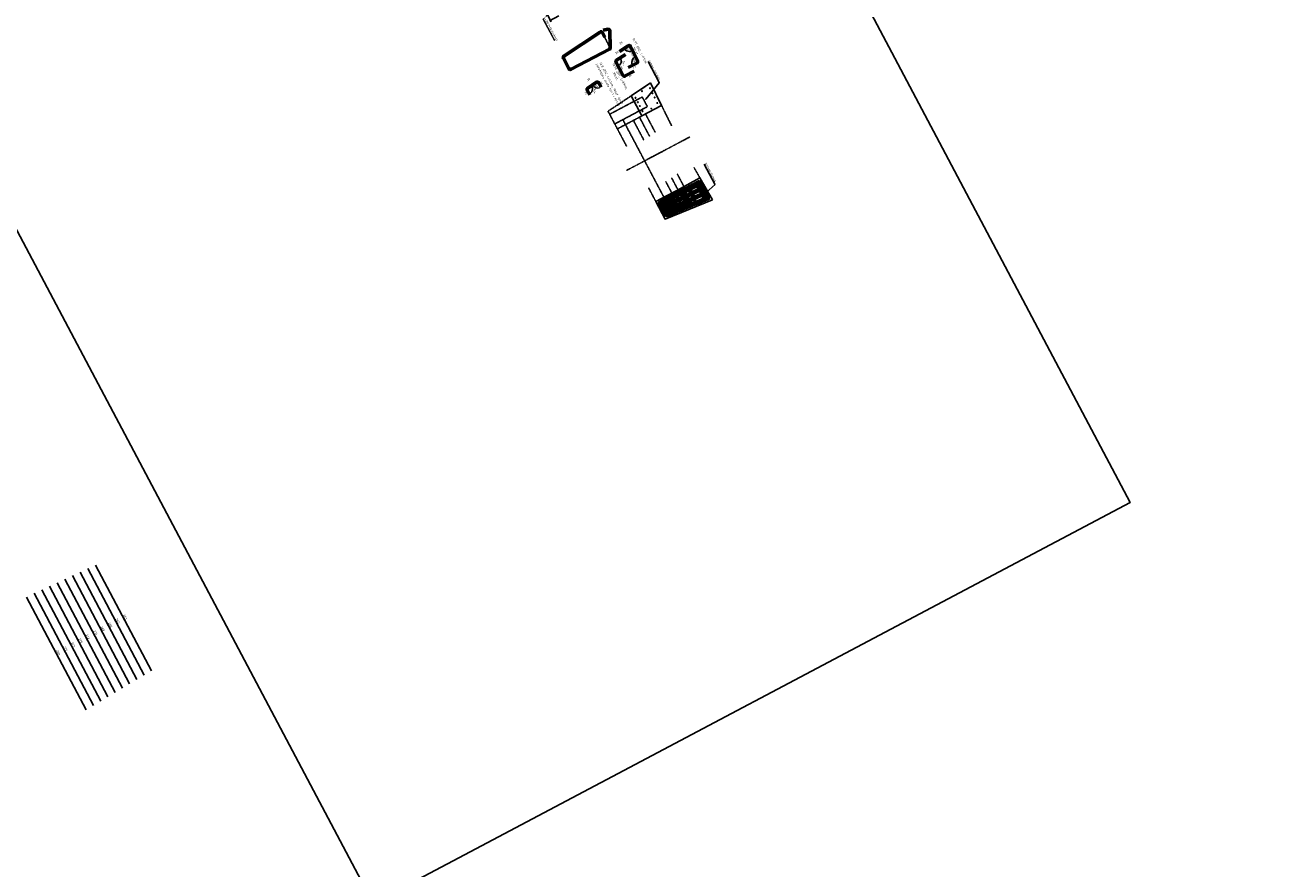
# Model space of a CAD drawing. Header units: millimetres. Extents: x -719417711 to 8331457056, y 1358857702 to 5726797456.
# Tile 35 of 71: x 7530406855 to 7530434370, y 5726518317 to 5726536834. Entities that reach past the tile are written whole.
import ezdxf
from ezdxf import colors
from ezdxf.entities.mleader import LeaderData, LeaderLine
from ezdxf.math import Vec2, Vec3

# ---------------------------------------------------------------- set-up
doc = ezdxf.new("R2010")
doc.units = ezdxf.units.MM
doc.linetypes.add('mp3a', pattern=[3.125, 2.25, -0.875])
doc.linetypes.add('mp7', pattern=[13.75, 9.75, -1.5, 1, -1.5])
for name, color, linetype in [('0 wymiar', 32, 'Continuous'), ('1 cienka', 4, 'Continuous'), ('2 osie 02', 4, 'mp7'), ('3 przerywana 05', 6, 'mp3a'), ('4 opis', 3, 'Continuous'), ('4 średnia', 3, 'Continuous'), ('5 gruba', 7, 'Continuous'), ('5 opis', 7, 'Continuous')]:
    doc.layers.add(name, color=color, linetype=linetype)
doc.layers.add('6 pomoc 01', color=1, linetype='Continuous', plot=False)
doc.layers.add('8 pręt_12', color=70, linetype='Continuous', lineweight=60)
doc.layers.add('8 pręt_16', color=41, linetype='Continuous', lineweight=80)
doc.styles.add('M 1_100', font='geniso.shx', dxfattribs={"height": 250})
doc.styles.add('M 1_20', font='geniso.shx', dxfattribs={"height": 50})
doc.styles.get("Standard").update_dxf_attribs({"font": 'geniso.shx'})
doc.dimstyles.new('B  1_20 [cm]', dxfattribs={"dimscale": 20, "dimtxt": 2.5, "dimasz": 2, "dimexe": 1, "dimexo": 2.5, "dimtad": 1, "dimdec": 0, "dimlfac": 0.1, "dimzin": 0, "dimdsep": 46, "dimtxsty": 'Standard', "dimblk": 'ARCHTICK', "dimcen": 1, "dimdle": 1.5, "dimclrt": 3, "dimadec": 0, "dimazin": 0, "dimtfac": 1, "dimtdec": 0, "dimtmove": 1, "dimatfit": 3, "dimfxl": 1, "dimtfill": 1, "dimtolj": 1, "dimtzin": 0, "dimarcsym": 0})
doc.dimstyles.new('pręt 1_20 [cm]', dxfattribs={"dimscale": 20, "dimtxt": 2.5, "dimasz": 2, "dimexe": 1, "dimexo": 2.5, "dimgap": 1, "dimtad": 1, "dimdec": 0, "dimlfac": 0.1, "dimzin": 0, "dimdsep": 46, "dimtxsty": 'Standard', "dimblk": 'NONE', "dimcen": 1, "dimdle": 1.5, "dimse1": 1, "dimse2": 1, "dimsd1": 1, "dimsd2": 1, "dimclrt": 3, "dimadec": 0, "dimazin": 0, "dimtfac": 1, "dimtdec": 0, "dimtmove": 1, "dimatfit": 3, "dimldrblk": 'NONE', "dimfxl": 1, "dimtolj": 1, "dimtzin": 0, "dimarcsym": 0})
doc.dimstyles.new('pręt 1_20 [cm]$2', dxfattribs={"dimscale": 20, "dimtxt": 2.5, "dimasz": 2, "dimexe": 1, "dimexo": 2.5, "dimgap": 1, "dimtad": 1, "dimdec": 0, "dimlfac": 0.1, "dimzin": 0, "dimdsep": 46, "dimtxsty": 'Standard', "dimcen": 1, "dimdle": 1.5, "dimclrt": 3, "dimadec": 0, "dimazin": 0, "dimtfac": 1, "dimtdec": 0, "dimtmove": 1, "dimatfit": 3, "dimldrblk": 'NONE', "dimfxl": 1, "dimtolj": 1, "dimtzin": 0, "dimarcsym": 0})

# ---------------------------------------------------------------- blocks, each defined once
blk = doc.blocks.new('OG-3.4')
at = {"layer": '4 średnia', "insert": (-1913.05, 762.314), "char_height": 250, "attachment_point": 1, "style": 'M 1_100'}
blk.add_mtext_dynamic_manual_height_columns('\\pi1452.3;{\\LOG-3.4 \\P\\pi796.13;}(107,20 m n.p.m.)', width=3854.57291, gutter_width=1250, heights=[0], dxfattribs=at)
blk = doc.blocks.new('OG-3.5b')
at = {"layer": '4 średnia', "insert": (-1913.05, 762.314), "char_height": 250, "attachment_point": 1, "style": 'M 1_100'}
blk.add_mtext_dynamic_manual_height_columns('\\pi1372.8;{\\LOG-3.5b \\P\\pi796.13;}(107,00 m n.p.m.)', width=3854.57291, gutter_width=1250, heights=[0], dxfattribs=at)
blk = doc.blocks.new('OG-3.5a')
at = {"layer": '4 średnia', "insert": (-1913.05, 762.314), "char_height": 250, "attachment_point": 1, "style": 'M 1_100'}
blk.add_mtext_dynamic_manual_height_columns('\\pi1372.8;{\\LOG-3.5a \\P\\pi796.13;}(107,30 m n.p.m.)', width=3854.57291, gutter_width=1250, heights=[0], dxfattribs=at)
blk = doc.blocks.new('12')
at = {"layer": '8 pręt_12'}
h = blk.add_hatch(color=256, dxfattribs=at)
edge = h.paths.add_edge_path()
edge.add_arc((0, 0), 6, 0, 360)
at = {"layer": '1 cienka'}
blk.add_circle((0, 0), 6, dxfattribs=at)
blk = doc.blocks.new('16')
at = {"layer": '8 pręt_16'}
h = blk.add_hatch(color=256, dxfattribs=at)
edge = h.paths.add_edge_path()
edge.add_arc((0, 0), 8, 0, 360)
at = {"layer": '1 cienka'}
blk.add_circle((0, 0), 8, dxfattribs=at)
blk = doc.blocks.new('*D769')
at = {"layer": 'Defpoints', "color": 0, "transparency": 16777216}
for p in [(7530408397.874355, 5726524985.688867), (7530409626.233028, 5726522665.522326), (7530409626.233037, 5726522665.522332)]:
    blk.add_point(p, dxfattribs=at)
at = {"layer": '0 wymiar', "color": 3, "transparency": 16777216, "insert": (7530409051.828086, 5726523846.66324), "char_height": 50, "attachment_point": 5, "rotation": 297.8979584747}
blk.add_mtext('\\A1;263', dxfattribs=at)
blk = doc.blocks.new('_None')
blk = doc.blocks.new('*D770')
at = {"layer": 'Defpoints', "color": 0, "transparency": 16777216}
for p in [(7530408229.651396, 5726524907.942111), (7530408229.651405, 5726524907.942115), (7530409467.368032, 5726522570.099927)]:
    blk.add_point(p, dxfattribs=at)
at = {"layer": '0 wymiar', "color": 3, "transparency": 16777216, "insert": (7530408888.284444, 5726523760.078838), "char_height": 50, "attachment_point": 5, "rotation": 297.8979584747}
blk.add_mtext('\\A1;265', dxfattribs=at)
blk = doc.blocks.new('*D771')
at = {"layer": 'Defpoints', "color": 0, "transparency": 16777216}
for p in [(7530408062.447271, 5726524828.270927), (7530409307.484194, 5726522476.60193), (7530409307.4842, 5726522476.601933)]:
    blk.add_point(p, dxfattribs=at)
at = {"layer": '0 wymiar', "color": 3, "transparency": 16777216, "insert": (7530408724.74012, 5726523673.494068), "char_height": 50, "attachment_point": 5, "rotation": 297.8979584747}
blk.add_mtext('\\A1;266', dxfattribs=at)
blk = doc.blocks.new('*D772')
at = {"layer": 'Defpoints', "color": 0, "transparency": 16777216}
for p in [(7530407892.784692, 5726524753.243375), (7530407892.7847, 5726524753.24338), (7530409150.058822, 5726522378.460314)]:
    blk.add_point(p, dxfattribs=at)
at = {"layer": '0 wymiar', "color": 3, "transparency": 16777216, "insert": (7530408561.19649, 5726523586.909667), "char_height": 50, "attachment_point": 5, "rotation": 297.8979584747}
blk.add_mtext('\\A1;269', dxfattribs=at)
blk = doc.blocks.new('*D773')
at = {"layer": 'Defpoints', "color": 0, "transparency": 16777216}
for p in [(7530407724.561729, 5726524675.496609), (7530408991.19382, 5726522283.037899), (7530408991.193825, 5726522283.037901)]:
    blk.add_point(p, dxfattribs=at)
at = {"layer": '0 wymiar', "color": 3, "transparency": 16777216, "insert": (7530408397.652157, 5726523500.32489), "char_height": 50, "attachment_point": 5, "rotation": 297.8979584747}
blk.add_mtext('\\A1;271', dxfattribs=at)
blk = doc.blocks.new('*D774')
at = {"layer": 'Defpoints', "color": 0, "transparency": 16777216}
for p in [(7530407556.291492, 5726524597.839145), (7530407556.291496, 5726524597.839147), (7530408832.376108, 5726522187.526191)]:
    blk.add_point(p, dxfattribs=at)
at = {"layer": '0 wymiar', "color": 3, "transparency": 16777216, "insert": (7530408234.10853, 5726523413.740488), "char_height": 50, "attachment_point": 5, "rotation": 297.8979584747}
blk.add_mtext('\\A1;273', dxfattribs=at)
blk = doc.blocks.new('*D775')
at = {"layer": 'Defpoints', "color": 0, "transparency": 16777216}
for p in [(7530407388.068529, 5726524520.092378), (7530408673.511108, 5726522092.103774), (7530408673.51111, 5726522092.103775)]:
    blk.add_point(p, dxfattribs=at)
at = {"layer": '0 wymiar', "color": 3, "transparency": 16777216, "insert": (7530408070.564197, 5726523327.15571), "char_height": 50, "attachment_point": 5, "rotation": 297.8979584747}
blk.add_mtext('\\A1;275', dxfattribs=at)
blk = doc.blocks.new('*D776')
at = {"layer": 'Defpoints', "color": 0, "transparency": 16777216}
for p in [(7530407219.845575, 5726524442.345617), (7530407219.845575, 5726524442.345617), (7530408514.646115, 5726521996.681365)]:
    blk.add_point(p, dxfattribs=at)
at = {"layer": '0 wymiar', "color": 3, "transparency": 16777216, "insert": (7530407907.020576, 5726523240.571313), "char_height": 50, "attachment_point": 5, "rotation": 297.8979584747}
blk.add_mtext('\\A1;277', dxfattribs=at)
blk = doc.blocks.new('*D777')
at = {"layer": 'Defpoints', "color": 0, "transparency": 16777216}
for p in [(7530407051.622606, 5726524364.598849), (7530408355.781112, 5726521901.258949), (7530408355.781116, 5726521901.258951)]:
    blk.add_point(p, dxfattribs=at)
at = {"layer": '0 wymiar', "color": 3, "transparency": 16777216, "insert": (7530407743.476236, 5726523153.986532), "char_height": 50, "attachment_point": 5, "rotation": 297.8979584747}
blk.add_mtext('\\A1;279', dxfattribs=at)
blk = doc.blocks.new('*D778')
at = {"layer": 'Defpoints', "color": 0, "transparency": 16777216}
for p in [(7530406885.357535, 5726524283.153971), (7530406885.357535, 5726524283.153971), (7530408194.958239, 5726521809.534657)]:
    blk.add_point(p, dxfattribs=at)
at = {"layer": '0 wymiar', "color": 3, "transparency": 16777216, "insert": (7530407579.932618, 5726523067.402134), "char_height": 50, "attachment_point": 5, "rotation": 297.8979584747}
blk.add_mtext('\\A1;280', dxfattribs=at)
blk = doc.blocks.new('*D816')
at = {"layer": 'Defpoints', "color": 0, "transparency": 16777216}
for p in [(7530419426.015087, 5726535600.722939), (7530419426.015087, 5726535600.722939), (7530419496.199816, 5726535468.155583)]:
    blk.add_point(p, dxfattribs=at)
at = {"layer": '0 wymiar', "color": 3, "transparency": 16777216, "insert": (7530419500.877657, 5726535555.494678), "char_height": 50, "attachment_point": 5, "rotation": 297.8979499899}
blk.add_mtext('\\A1;15', dxfattribs=at)
blk = doc.blocks.new('*D817')
at = {"layer": 'Defpoints', "color": 0, "transparency": 16777216}
for p in [(7530419426.015085, 5726535600.722936), (7530419119.092535, 5726535518.943461), (7530419175.4279, 5726535434.179344)]:
    blk.add_point(p, dxfattribs=at)
at = {"layer": '0 wymiar', "color": 3, "transparency": 16777216, "insert": (7530419219.477921, 5726535639.693002), "char_height": 50, "attachment_point": 5, "rotation": 33.6085433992}
blk.add_mtext('\\A1;30', dxfattribs=at)
blk = doc.blocks.new('*D818')
at = {"layer": 'Defpoints', "color": 0, "transparency": 16777216}
for p in [(7530419175.427903, 5726535434.179346), (7530419245.612633, 5726535301.61199), (7530419158.843042, 5726535255.673831)]:
    blk.add_point(p, dxfattribs=at)
at = {"layer": '0 wymiar', "color": 3, "transparency": 16777216, "insert": (7530419163.520885, 5726535343.012928), "char_height": 50, "attachment_point": 5, "rotation": 297.8979502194}
blk.add_mtext('\\A1;15', dxfattribs=at)
blk = doc.blocks.new('*D819')
at = {"layer": '0 wymiar', "color": 0, "lineweight": -2, "transparency": 16777216}
blk.add_arc((7530419426.015086, 5726535600.722939), 148.356519, 229.1038550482, 282.4026383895, dxfattribs=at)
at = {"layer": '0 wymiar', "color": 0, "transparency": 16777216}
for points in [[(7530419323.883454, 5726535484.175693), (7530419333.891673, 5726535492.985536), (7530419302.458035, 5726535518.605269)], [(7530419455.582584, 5726535462.08732), (7530419460.175703, 5726535449.57009), (7530419495.430833, 5726535469.608061)]]:
    blk.add_solid(points, dxfattribs=at)
at = {"layer": 'Defpoints', "color": 0, "transparency": 16777216}
for p in [(7530419426.015087, 5726535600.722939), (7530419426.015087, 5726535600.722939), (7530419175.427901, 5726535434.179345), (7530419355.692438, 5726535470.092232), (7530419496.199815, 5726535468.155583)]:
    blk.add_point(p, dxfattribs=at)
at = {"layer": '0 wymiar', "color": 3, "transparency": 16777216, "insert": (7530419400.579217, 5726535500.545164), "char_height": 50, "attachment_point": 5, "rotation": 345.7532467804}
blk.add_mtext('\\A1;84°', dxfattribs=at)
blk = doc.blocks.new('*D820')
at = {"layer": '0 wymiar', "color": 0, "lineweight": -2, "transparency": 16777216}
blk.add_arc((7530419175.427899, 5726535434.179346), 129.667271, 315.6435007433, 15.8629933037, dxfattribs=at)
at = {"layer": '0 wymiar', "color": 0, "transparency": 16777216}
for points in [[(7530419272.131238, 5726535338.186026), (7530419264.149714, 5726535348.866524), (7530419236.098982, 5726535319.581698)], [(7530419294.102207, 5726535466.832775), (7530419306.212169, 5726535472.411898), (7530419283.419823, 5726535505.952222)]]:
    blk.add_solid(points, dxfattribs=at)
at = {"layer": 'Defpoints', "color": 0, "transparency": 16777216}
for p in [(7530419426.015087, 5726535600.722939), (7530419175.4279, 5726535434.179344), (7530419175.4279, 5726535434.179344), (7530419245.612632, 5726535301.611989), (7530419305.037762, 5726535438.037426)]:
    blk.add_point(p, dxfattribs=at)
at = {"layer": '0 wymiar', "color": 3, "transparency": 16777216, "insert": (7530419344.723255, 5726535391.194015), "char_height": 50, "attachment_point": 5, "rotation": 255.7532468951}
blk.add_mtext('\\A1;96°', dxfattribs=at)
blk = doc.blocks.new('*D829')
at = {"layer": 'Defpoints', "color": 0, "transparency": 16777216}
for p in [(7530413587.234669, 5726545910.981071), (7530413597.937746, 5726545916.245561), (8331457056.214928, 4097968415.126375)]:
    blk.add_point(p, dxfattribs=at)
at = {"layer": '0 wymiar', "color": 3, "transparency": 16777216, "insert": (7930935372.822865, 4912257188.187174), "char_height": 50, "attachment_point": 5, "rotation": 296.1910488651}
blk.add_mtext('\\A1;181492019', dxfattribs=at)
blk = doc.blocks.new('_ArchTick')
at = {"color": 0, "linetype": 'ByBlock', "const_width": 0.15}
blk.add_lwpolyline([(-0.5, -0.5), (0.5, 0.5)], dxfattribs=at)
blk = doc.blocks.new('*D568')
at = {"layer": '0 wymiar', "color": 0, "lineweight": -2, "transparency": 16777216}
for p, q in [((7530418424.894775, 5726537274.737568), (7530418234.0345, 5726537173.69096)), ((7530418237.673196, 5726537209.562395), (7530418397.238998, 5726536908.169069)), ((7530418317.456097, 5726537058.865732), (7530418227.290345, 5726536969.958906)), ((7530418227.290345, 5726536969.958906), (7530418480.027979, 5726536492.579449)), ((7530418569.739899, 5726537033.440736), (7530418365.526402, 5726536925.324572))]:
    blk.add_line(p, q, dxfattribs=at)
at = {"layer": 'Defpoints', "color": 0, "transparency": 16777216}
blk.add_point((7530418469.083893, 5726537298.132483), dxfattribs=at)
at = {"layer": '0 wymiar', "color": 3, "transparency": 16777216, "insert": (7530418389.021135, 5726536749.990765), "char_height": 50, "attachment_point": 5, "rotation": 297.8979584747, "bg_fill": 3, "box_fill_scale": 1.1, "bg_fill_color": 256, "bg_fill_true_color": 13158600, "bg_fill_transparency": 0}
blk.add_mtext('\\A1;4*(Nr9+Nr10+Nr4)', dxfattribs=at)
at = {"layer": 'Defpoints', "color": 0, "transparency": 16777216}
for p in [(7530418383.202049, 5726536934.682539), (7530418613.929014, 5726537056.835651)]:
    blk.add_point(p, dxfattribs=at)
at = {"layer": '0 wymiar', "color": 0, "lineweight": -2, "transparency": 16777216, "xscale": 40, "yscale": 40, "zscale": 40}
for p, rotation in [((7530418251.710146, 5726537183.048926), 117.8979584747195), ((7530418383.202048, 5726536934.682538), 297.8979584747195)]:
    blk.add_blockref('_ArchTick', p, dxfattribs=dict(at, rotation=rotation))
blk = doc.blocks.new('*D848')
at = {"layer": 'Defpoints', "color": 0, "transparency": 16777216}
for p in [(7530415636, 5726542283), (-719417711, 1358861152), (-719415868, 1358857702)]:
    blk.add_point(p, dxfattribs=at)
at = {"layer": '0 wymiar', "color": 3, "transparency": 16777216, "insert": (-719416743, 1358859451), "char_height": 50, "attachment_point": 5, "rotation": 297.898}
blk.add_mtext('\\A1;391', dxfattribs=at)
blk = doc.blocks.new('*D856')
at = {"layer": 'Defpoints', "color": 0, "transparency": 16777216}
for p in [(7530420121.011319, 5726536400.515559), (7530420230.882536, 5726535976.325064), (7530420310.345873, 5726536015.390721)]:
    blk.add_point(p, dxfattribs=at)
at = {"layer": '0 wymiar', "color": 3, "transparency": 16777216, "insert": (7530420176.598959, 5726536188.740862), "char_height": 50, "attachment_point": 5, "rotation": 296.1795920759}
blk.add_mtext('\\A1;43', dxfattribs=at)
blk = doc.blocks.new('*D857')
at = {"layer": 'Defpoints', "color": 0, "transparency": 16777216}
for p in [(7530420091.24991, 5726535899.395414), (7530420133.412514, 5726535819.757224), (7530420310.345873, 5726536015.390722)]:
    blk.add_point(p, dxfattribs=at)
at = {"layer": '0 wymiar', "color": 3, "transparency": 16777216, "insert": (7530420221.902774, 5726535917.529432), "char_height": 50, "attachment_point": 5, "rotation": 27.8979503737}
blk.add_mtext('\\A1;25', dxfattribs=at)
blk = doc.blocks.new('*D858')
at = {"layer": 'Defpoints', "color": 0, "transparency": 16777216}
for p in [(7530419757.354188, 5726536121.988871), (7530420027.454103, 5726536187.474915), (7530419809.734864, 5726536043.034147)]:
    blk.add_point(p, dxfattribs=at)
at = {"layer": '0 wymiar', "color": 3, "transparency": 16777216, "insert": (7530419841.333749, 5726536231.711596), "char_height": 50, "attachment_point": 5, "rotation": 33.561360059}
blk.add_mtext('\\A1;26', dxfattribs=at)
blk = doc.blocks.new('*D859')
at = {"layer": 'Defpoints', "color": 0, "transparency": 16777216}
for p in [(7530420221.192505, 5726535821.535094), (7530419991.409088, 5726535699.88156), (7530420031.118449, 5726535624.87714)]:
    blk.add_point(p, dxfattribs=at)
at = {"layer": '0 wymiar', "color": 3, "transparency": 16777216, "insert": (7530420124.952436, 5726535725.478461), "char_height": 50, "attachment_point": 5, "rotation": 27.8979505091}
blk.add_mtext('\\A1;26', dxfattribs=at)
blk = doc.blocks.new('*D860')
at = {"layer": 'Defpoints', "color": 0, "transparency": 16777216}
for p in [(7530419809.734863, 5726536043.034147), (7530419991.409087, 5726535699.881561), (7530419991.409089, 5726535699.881562)]:
    blk.add_point(p, dxfattribs=at)
at = {"layer": '0 wymiar', "color": 3, "transparency": 16777216, "insert": (7530419940.342184, 5726535892.513273), "char_height": 50, "attachment_point": 5, "rotation": 297.8979500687}
blk.add_mtext('\\A1;39', dxfattribs=at)
blk = doc.blocks.new('*D861')
at = {"layer": 'Defpoints', "color": 0, "transparency": 16777216}
for p in [(7530420121.01132, 5726536400.515559), (7530419851.104001, 5726536333.328956), (7530419902.642422, 5726536255.643786)]:
    blk.add_point(p, dxfattribs=at)
at = {"layer": '0 wymiar', "color": 3, "transparency": 16777216, "insert": (7530419935.408391, 5726536443.267184), "char_height": 50, "attachment_point": 5, "rotation": 33.5613607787}
blk.add_mtext('\\A1;26', dxfattribs=at)
blk = doc.blocks.new('*D862')
at = {"layer": '0 wymiar', "color": 0, "lineweight": -2, "transparency": 16777216}
blk.add_arc((7530420121.011319, 5726536400.515559), 146.517212, 229.2524101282, 280.4885426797, dxfattribs=at)
at = {"layer": '0 wymiar', "color": 0, "transparency": 16777216}
for points in [[(7530420020.375238, 5726536285.10588), (7530420030.37566, 5726536293.924574), (7530419998.91937, 5726536319.51649)], [(7530420145.586105, 5726536262.774713), (7530420149.780197, 5726536250.118197), (7530420185.652697, 5726536269.028731)]]:
    blk.add_solid(points, dxfattribs=at)
at = {"layer": 'Defpoints', "color": 0, "transparency": 16777216}
for p in [(7530420121.011319, 5726536400.515559), (7530420121.011319, 5726536400.515559), (7530419902.642422, 5726536255.643786), (7530420050.203857, 5726536272.243985), (7530420310.345873, 5726536015.390721)]:
    blk.add_point(p, dxfattribs=at)
at = {"layer": '0 wymiar', "color": 3, "transparency": 16777216, "insert": (7530420094.515127, 5726536302.51711), "char_height": 50, "attachment_point": 5, "rotation": 344.8704763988}
blk.add_mtext('\\A1;83°', dxfattribs=at)
blk = doc.blocks.new('*D863')
at = {"layer": '0 wymiar', "color": 0, "lineweight": -2, "transparency": 16777216}
blk.add_arc((7530420310.345875, 5726536015.39072), 142.221546, 132.3476972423, 191.729845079, dxfattribs=at)
at = {"layer": '0 wymiar', "color": 0, "transparency": 16777216}
for points in [[(7530420210.788115, 5726536126.012184), (7530420218.294804, 5726536114.992775), (7530420247.599688, 5726536143.02255)], [(7530420177.366325, 5726535988.737234), (7530420164.822344, 5726535984.217686), (7530420184.652981, 5726535948.845515)]]:
    blk.add_solid(points, dxfattribs=at)
at = {"layer": 'Defpoints', "color": 0, "transparency": 16777216}
for p in [(7530420121.011319, 5726536400.515559), (7530420191.404727, 5726536093.364897), (7530420091.24991, 5726535899.395414), (7530420310.345875, 5726536015.390723), (7530420310.345875, 5726536015.390723)]:
    blk.add_point(p, dxfattribs=at)
at = {"layer": '0 wymiar', "color": 3, "transparency": 16777216, "insert": (7530420217.878557, 5726536045.366013), "char_height": 50, "attachment_point": 5, "rotation": 252.0387711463}
blk.add_mtext('\\A1;92°', dxfattribs=at)
blk = doc.blocks.new('*D864')
at = {"layer": '0 wymiar', "color": 0, "lineweight": -2, "transparency": 16777216}
blk.add_arc((7530419809.734867, 5726536043.034143), 128.94315, 315.7439671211, 15.7153427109, dxfattribs=at)
at = {"layer": '0 wymiar', "color": 0, "transparency": 16777216}
for points in [[(7530419927.79831, 5726536075.180195), (7530419939.91774, 5726536080.738718), (7530419917.182453, 5726536114.317747)], [(7530419906.083064, 5726535947.712372), (7530419898.092178, 5726535958.385867), (7530419870.067134, 5726535929.076461)]]:
    blk.add_solid(points, dxfattribs=at)
at = {"layer": 'Defpoints', "color": 0, "transparency": 16777216}
for p in [(7530420027.454102, 5726536187.474913), (7530419809.734863, 5726536043.034145), (7530419809.734863, 5726536043.034145), (7530419938.623013, 5726536046.799919), (7530419991.409085, 5726535699.881558)]:
    blk.add_point(p, dxfattribs=at)
at = {"layer": '0 wymiar', "color": 3, "transparency": 16777216, "insert": (7530419978.310727, 5726536000.157604), "char_height": 50, "attachment_point": 5, "rotation": 255.7296550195}
blk.add_mtext('\\A1;96°', dxfattribs=at)

msp = doc.modelspace()

# ---------------------------------------------------------------- block references
at = {"layer": '0 wymiar', "rotation": 297.8979501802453}
msp.add_blockref('OG-3.4', (7530295318.170634, 5726769127.920026), dxfattribs=at)

# ---------------------------------------------------------------- next in the draw order: block references
msp.add_blockref('OG-3.5b', (7530304173.91927, 5726751973.430897), dxfattribs=at)

# ---------------------------------------------------------------- next in the draw order: block references
at = {"layer": '1 cienka', "rotation": 297.8979501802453}
msp.add_blockref('OG-3.5a', (7530306321.879252, 5726748557.454565), dxfattribs=at)

# ---------------------------------------------------------------- next in the draw order: linework, layer by layer
at = {"layer": '2 osie 02'}
msp.add_line((7530420053.107021, 5726533643.637529), (7530421441.320466, 5726534378.595125), dxfattribs=at)
at = {"layer": '3 przerywana 05'}
for p, q in [((7530419852.940231, 5726534556.023512), (7530420392.184321, 5726534841.513865)), ((7530421041.864094, 5726532738.117247, 0.000005), (7530419972.326639, 5726534758.29672)), ((7530420429.700027, 5726534316.046018, -0.000001), (7530420204.195184, 5726534741.98735, -0.000001)), ((7530420337.544125, 5726534812.58587), (7530420559.384728, 5726534393.56564)), ((7530421046.419778, 5726533151.164472), (7530420913.74635, 5726533401.762624, 0)), ((7530421043.431011, 5726533479.282228), (7530421179.768647, 5726533221.762972))]:
    msp.add_line(p, q, dxfattribs=at)
msp.add_lwpolyline([(7530419574.209679, 5726536568.87669), (7530419681.933175, 5726536349.756662, -0.4054564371), (7530419666.47055, 5726536302.057794), (7530419653.157426, 5726536295.009467)], format="xyb", dxfattribs=at)
for points in [[(7530420055.610909, 5726534173.212267), (7530419647.736332, 5726534943.619755), (7530420158.431388, 5726535283.034519)], [(7530419795.385977, 5726534664.734041), (7530420511.386068, 5726535043.803787), (7530420399.091743, 5726535255.909209), (7530419683.091632, 5726534876.839454)], [(7530421042.91444, 5726534622.592299), (7530420823.124943, 5726535069.665442)], [(7530421665.349448, 5726533478.842535), (7530421534.049535, 5726533709.819077)], [(7530420695.164947, 5726532965.200659), (7530420539.657281, 5726533258.928877)], [(7530420753.258248, 5726532855.471581), (7530421469.258368, 5726533234.54134), (7530421581.552693, 5726533022.435916), (7530420865.552574, 5726532643.366157)]]:
    msp.add_lwpolyline(points, dxfattribs=at)
at = {"layer": '3 przerywana 05', "elevation": -0.000001}
for points in [[(7530420470.115385, 5726534882.772668), (7530420683.578992, 5726534479.575186)], [(7530421167.625265, 5726533565.291763), (7530421312.339983, 5726533291.949576)]]:
    msp.add_lwpolyline(points, dxfattribs=at)
at = {"layer": '4 średnia'}
for p, q in [((7530420342.948322, 5726535405.594719), (7530420580.36701, 5726535563.458576)), ((7530420392.184322, 5726534841.513862), (7530420158.431388, 5726535283.034519)), ((7530420222.707747, 5726535161.579918), (7530420222.382904, 5726535162.24068))]:
    msp.add_line(p, q, dxfattribs=at)
at = {"layer": '5 gruba'}
msp.add_lwpolyline([(7530420580.367047, 5726535563.458533), (7530420158.431388, 5726535283.034519), (7530420392.184321, 5726534841.513865), (7530420823.124943, 5726535069.665442), (7530420580.367047, 5726535563.458533)], dxfattribs=at)
msp.add_lwpolyline([(7530421937.271716, 5726533000.48985), (7530420900.368664, 5726532577.604317), (7530420695.164768, 5726532965.200564), (7530421234.408824, 5726533250.69096), (7530421665.349448, 5726533478.842535)], close=True, dxfattribs=at)
at = {"layer": '6 pomoc 01'}
for p, q in [((7530420784.05632, 5726532926.089517), (7530421676.358121, 5726533380.034174)), ((7530420831.119907, 5726532837.847281), (7530421735.59794, 5726533276.439922)), ((7530420878.166324, 5726532749.59067), (7530421794.221364, 5726533173.885406)), ((7530420930.097044, 5726532685.339569), (7530421858.015818, 5726533063.17639)), ((7530408229.651395, 5726524907.94211), (7530409467.368031, 5726522570.099925)), ((7530408397.874355, 5726524985.688866), (7530409626.233027, 5726522665.522328)), ((7530407556.291492, 5726524597.839144), (7530408832.376107, 5726522187.52619)), ((7530407724.561729, 5726524675.496608), (7530408991.193821, 5726522283.0379)), ((7530407892.784691, 5726524753.243373), (7530409150.058821, 5726522378.460313)), ((7530406885.357533, 5726524283.15397), (7530408194.958239, 5726521809.534657)), ((7530407051.622606, 5726524364.598849), (7530408355.781113, 5726521901.258949)), ((7530407219.845573, 5726524442.345616), (7530408514.646115, 5726521996.681365)), ((7530407388.068528, 5726524520.092377), (7530408673.511107, 5726522092.103773))]:
    msp.add_line(p, q, dxfattribs=at)
at = {"layer": '6 pomoc 01', "color": 4}
msp.add_line((7530408062.44727, 5726524828.270928), (7530409307.484195, 5726522476.601931), dxfattribs=at)
at = {"layer": '6 pomoc 01'}
for points in [[(7530417580.883999, 5726551896.93683), (7530431102.465948, 5726526356.903041), (7530414493.752809, 5726517563.802857), (7530400972.17086, 5726543103.836648)], [(7530421871.165242, 5726533023.207695), (7530421647.40088, 5726533417.290949), (7530420757.342082, 5726532946.069854), (7530420921.544318, 5726532635.918953)]]:
    msp.add_lwpolyline(points, close=True, dxfattribs=at)
for points in [[(7530419574.209679, 5726536568.87669), (7530419508.031745, 5726536703.489026), (7530418654.00564, 5726536135.891859), (7530418806.950322, 5726535847.004628), (7530419697.346543, 5726536318.404376), (7530419688.512873, 5726536747.417484), (7530419540.202762, 5726536724.965067)], [(7530419902.642422, 5726536255.643786), (7530420121.011318, 5726536400.515559), (7530420310.345873, 5726536015.390722), (7530420091.249908, 5726535899.395414)], [(7530420027.454103, 5726536187.474915), (7530419809.734864, 5726536043.034146), (7530419991.409087, 5726535699.881561), (7530420221.192503, 5726535821.535092)], [(7530419245.612631, 5726535301.611989), (7530419175.427901, 5726535434.179345), (7530419426.015085, 5726535600.722938), (7530419496.199815, 5726535468.155581)]]:
    msp.add_lwpolyline(points, dxfattribs=at)
for points in [[(7530421517.196171, 5726532906.925844), (7530420940.781793, 5726532671.843855, -0.385313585), (7530420913.030576, 5726532681.921081), (7530420792.17414, 5726532910.198912, -0.414213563), (7530420801.323593, 5726532939.935884), (7530421629.027653, 5726533378.144716, -0.4054564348), (7530421658.447206, 5726533369.573669), (7530421832.979572, 5726533062.544662, -0.4527205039), (7530421822.16178, 5726533031.301512), (7530421537.556403, 5726532915.229463)], [(7530421617.567009, 5726532947.579573), (7530421822.217504, 5726533031.239845, 0.4524724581), (7530421833.01852, 5726533062.476147), (7530421658.447208, 5726533369.573671, 0.4054564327), (7530421629.027653, 5726533378.144719), (7530421440.807681, 5726533278.495995)], [(7530421720.425179, 5726532989.627564), (7530421508.759576, 5726532903.099543, -0.385550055), (7530421480.991588, 5726532913.16992), (7530421331.418232, 5726533195.689266, -0.4142135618), (7530421340.567685, 5726533225.426238), (7530421538.534935, 5726533330.235435)]]:
    msp.add_lwpolyline(points, format="xyb", dxfattribs=at)
at = {"layer": '8 pręt_12'}
for p, q in [((7530421776.375591, 5726532984.54913), (7530421569.191855, 5726533375.884969)), ((7530421830.493756, 5726533006.62042), (7530421620.588923, 5726533403.09596)), ((7530421220.083957, 5726532757.673877), (7530421040.870941, 5726533096.177648)), ((7530421310.149228, 5726532794.405655), (7530421126.407672, 5726533141.463096)), ((7530421403.206446, 5726532832.357655), (7530421214.785908, 5726533188.252913)), ((7530421474.870208, 5726532861.584653), (7530421282.846366, 5726533224.285956)), ((7530421590.261157, 5726532908.645132), (7530421392.435385, 5726533282.305332)), ((7530421022.608887, 5726532677.136664), (7530420853.325047, 5726532996.88586)), ((7530420853.325052, 5726532996.885795), (7530421022.608869, 5726532677.136657)), ((7530420941.703281, 5726533043.675678), (7530421115.666105, 5726532715.088659))]:
    msp.add_line(p, q, dxfattribs=at)
for points in [[(7530419574.209679, 5726536568.87669), (7530419526.119863, 5726536666.696042, 0.452720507), (7530419473.886335, 5726536680.795531), (7530418681.139153, 5726536153.925154, 0.385313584), (7530418669.249554, 5726536107.098624), (7530418790.105988, 5726535878.820793, 0.4142135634), (7530418838.766486, 5726535863.848963), (7530419677.741846, 5726536308.025122, 0.2833562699), (7530419696.889882, 5726536340.582393), (7530419689.356888, 5726536706.427346, 0.4527205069), (7530419647.975936, 5726536741.280665), (7530419540.202762, 5726536724.965067)], [(7530419902.642422, 5726536255.643786), (7530420086.875591, 5726536377.869005, -0.4524724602), (7530420139.084422, 5726536363.753117), (7530420294.932505, 5726536046.743009, -0.4054564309), (7530420279.469879, 5726535999.044139), (7530420091.249908, 5726535899.395414)], [(7530420027.454103, 5726536187.474915), (7530419836.905695, 5726536061.060001, 0.3855500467), (7530419824.991399, 5726536014.217073), (7530419974.564753, 5726535731.697725, 0.4142135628), (7530420023.225252, 5726535716.725896), (7530420221.192503, 5726535821.535092)], [(7530419245.612631, 5726535301.611989), (7530419190.671815, 5726535405.38611, -0.3853135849), (7530419202.561413, 5726535452.21264), (7530419392.885134, 5726535578.704329, -0.4437164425), (7530419444.627866, 5726535565.566471), (7530419496.199815, 5726535468.155581)], [(7530421622.864593, 5726532934.620574), (7530421827.515087, 5726533018.280849, 0.4524724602), (7530421845.189481, 5726533069.394797), (7530421670.618168, 5726533376.492321, 0.4054564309), (7530421622.477078, 5726533390.517673), (7530421434.257106, 5726533290.868948)]]:
    msp.add_lwpolyline(points, format="xyb", dxfattribs=at)
msp.add_lwpolyline([(7530420794.773018, 5726532952.308839), (7530421622.477078, 5726533390.517673, -0.4054564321), (7530421670.618168, 5726533376.492321), (7530421845.150534, 5726533069.463314, -0.4527205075), (7530421827.448691, 5726533018.338158), (7530420946.068704, 5726532658.880502, -0.385313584), (7530420900.657623, 5726532675.370507), (7530420779.801188, 5726532903.648338, -0.4142135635)], format="xyb", close=True, dxfattribs=at)
at = {"layer": '8 pręt_16'}
for p, q in [((7530420791.311212, 5726532911.828852), (7530421683.61301, 5726533365.773508)), ((7530420838.101027, 5726532823.450615), (7530421742.57906, 5726533262.043257)), ((7530420884.890847, 5726532735.072378), (7530421800.945888, 5726533159.367115)), ((7530420783.82484, 5726532925.969368), (7530421036.28299, 5726533054.403524)), ((7530420830.614655, 5726532837.591133), (7530421085.60638, 5726532961.239791)), ((7530420877.404475, 5726532749.212896), (7530421134.75274, 5726532868.410442)), ((7530420914.85123, 5726532679.044972), (7530421178.229824, 5726532786.289414)), ((7530420936.130998, 5726532670.520951), (7530421864.049771, 5726533048.357773))]:
    msp.add_line(p, q, dxfattribs=at)

# ---------------------------------------------------------------- next in the draw order: block references
at = {"layer": '1 cienka'}
for name, p, rotation in [('12', (7530420393.037673, 5726535383.724158), 297.5410745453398), ('16', (7530420567.643049, 5726535449.353418), 297.7129644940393), ('16', (7530420624.976454, 5726535336.721661), 297.7129644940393), ('16', (7530420250.333093, 5726535238.210806), 297.7129636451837), ('16', (7530420300.81981, 5726535142.319383), 297.7129636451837), ('16', (7530420346.506386, 5726535056.55535), 297.7129636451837), ('12', (7530420595.542429, 5726535001.226139), 297.5410745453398), ('16', (7530420669.919703, 5726535245.302732), 297.7129644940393), ('16', (7530420729.369743, 5726535124.303081), 297.7129644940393), ('16', (7530420405.14258, 5726534945.801268), 297.7129636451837), ('12', (7530421683.417295, 5726532946.410301), 297.5410749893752)]:
    msp.add_blockref(name, p, dxfattribs=dict(at, rotation=rotation))
at = {"layer": '1 cienka', "xscale": -1}
for name, p, rotation in [('16', (7530421657.833253, 5726533370.588974), 298.0829366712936), ('16', (7530421329.021732, 5726533203.332191), 298.0829366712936), ('16', (7530421379.966414, 5726533103.989774), 298.0829366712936), ('16', (7530421716.637648, 5726533267.207828), 298.0829366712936), ('16', (7530421774.828084, 5726533164.841989), 298.0829366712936), ('16', (7530421835.719698, 5726533054.097692), 298.0829366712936), ('16', (7530420783.824837, 5726532925.969369), 298.0829366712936), ('16', (7530420791.311212, 5726532911.828853), 298.0829366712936), ('16', (7530420830.614656, 5726532837.591132), 298.0829366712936), ('16', (7530420838.101027, 5726532823.450615), 298.0829366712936), ('16', (7530421431.827287, 5726533006.033156), 298.0829366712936), ('16', (7530421482.752633, 5726532910.373955), 298.0829366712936), ('12', (7530421683.31835, 5726532946.597177), 298.2548257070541), ('16', (7530420877.404476, 5726532749.212895), 298.0829366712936), ('16', (7530420884.890847, 5726532735.072378), 298.0829366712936), ('16', (7530420915.802268, 5726532677.860036), 298.0829366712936), ('16', (7530420936.156337, 5726532670.532027), 298.0829366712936)]:
    msp.add_blockref(name, p, dxfattribs=dict(at, rotation=rotation))

# ---------------------------------------------------------------- next in the draw order: texts
at = {"layer": '4 opis', "char_height": 50, "attachment_point": 1, "rotation": 297.8979501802, "style": 'M 1_20'}
for s, insert in [('\\A1;\\pi566.34,t1466.3;Nr5 ∅10, \\P\\pi476.28,t1376.3;L=25cm, 13szt.', (7530413856.797655, 5726547908.143146)), ('\\A1;\\pi432.59,t1332.6;Nr3 ∅16, L=110cm, \\P\\pi602.53,t1502.5;13szt.', (7530412699.257481, 5726547436.685346)), ('\\A1;\\pi425.09,t1325.1;Nr4 ∅12, L=152cm, \\P\\pi601.89,t1501.9;21szt.', (7530413291.440688, 5726547686.038408)), ('\\A1;\\pi566.34,t1466.3;Nr6 ∅12, \\P\\pi476.28,t1376.3;L=66cm, 12szt.', (7530414273.458394, 5726547248.819971)), ('\\A1;\\pi427.59,t1327.6;Nr2 ∅16, L=156cm, \\P\\pi602.53,t1502.5;13szt.', (7530413617.524276, 5726546930.811283)), ('\\A1;\\pi566.34,t1466.3;Nr7 ∅16, \\P\\pi476.28,t1376.3;L=36cm, 12szt.', (7530413198.006269, 5726546860.886104)), ('\\A1;\\pi422.5,t1322.5;Nr9 ∅16, L=203cm, \\P\\pi615.03,t1515;8szt.', (7530414059.153471, 5726546043.583795)), ('\\A1;\\pi415.09,t1315.1;Nr10 ∅16, L=156cm, \\P\\pi615.03,t1515;8szt.', (7530413416.505601, 5726546019.125442)), ('\\A1;\\pi432.5,t1332.5;Nr17 ∅12, L=91cm, \\P\\pi597.53,t1497.5;30szt.', (7530420023.982055, 5726536932.372375)), ('\\A1;\\pi257.53,t1157.5;Nr8 ∅12, L=57cm, 10szt. (pręt \\P\\pi235.1,t1135.1;zamykający pręty Nr1.1 i Nr1.4)', (7530419380.223248, 5726536252.684106)), ('\\A1;\\pi427.5,t1327.5;Nr18 ∅12, L=89cm, \\P\\pi597.53,t1497.5;30szt.', (7530419585.823556, 5726536379.129748))]:
    msp.add_mtext_dynamic_manual_height_columns(s, width=1365.18443315, gutter_width=250, heights=[0], dxfattribs=dict(at, insert=insert))
at = {"layer": '5 opis'}
for s, width, insert, char_height, attachment_point, rotation, style in [('\\pi741.88;SCHEMAT TYCZENIA GRODZIC\\P\\pi2839.3;PODPORY NR 1,\\P\\pi3492.9;skala 1:100', 10003.56048163, (7530356219.460254, 5726646843.939495), 500, 1, 297.8979501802, 'M 1_100'), ('\\pi549.04;WIDOK Z GÓRY NA PODPORĘ NR 2,\\P\\pi1265;skala 1:20', 3083.57293126, (7530377771.100025, 5726598409.374006), 100, 7, 297.8979501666, 'M 1_20'), ('\\pi741.88;SCHEMAT TYCZENIA GRODZIC\\P\\pi2789.3;PODPORY NR 2,\\P\\pi3492.9;skala 1:100', 10003.56048163, (7530386329.472917, 5726589971.101405), 500, 1, 297.8979501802, 'M 1_100')]:
    msp.add_mtext_dynamic_manual_height_columns(s, width=width, gutter_width=250, heights=[0], dxfattribs=dict(at, insert=insert, char_height=char_height, attachment_point=attachment_point, rotation=rotation, style=style))

# ---------------------------------------------------------------- next in the draw order: dimensions: what is measured, and where the dimension line sits
at = {"layer": '0 wymiar'}
for p1, p2, distance, picture, middle in [((8331457056.214927, 4097968415.126375), (7530413587.23467, 5726545910.981071), -11.927728, '*D829', (7930935372.822865, 4912257188.187174)), ((7530420121.011318, 5726536400.515559), (7530419902.642422, 5726536255.643786), -93.226575, '*D861', (7530419935.408391, 5726536443.267184)), ((7530420121.011318, 5726536400.51556), (7530420310.345873, 5726536015.390722), -88.546867, '*D856', (7530420176.598959, 5726536188.740862)), ((7530420027.454103, 5726536187.474915), (7530419809.734864, 5726536043.034146), -94.750112, '*D858', (7530419841.333749, 5726536231.711596)), ((7530419809.734863, 5726536043.034147), (7530419991.409087, 5726535699.881561), 0.000002, '*D860', (7530419940.342184, 5726535892.513274)), ((7530420221.192503, 5726535821.535092), (7530419991.409087, 5726535699.88156), 84.867523, '*D859', (7530420124.952436, 5726535725.478461)), ((7530420310.345873, 5726536015.390722), (7530420091.249908, 5726535899.395413), 90.110635, '*D857', (7530420221.902774, 5726535917.529432)), ((7530419426.015087, 5726535600.722938), (7530419175.427901, 5726535434.179345), -101.77735, '*D817', (7530419219.477921, 5726535639.693002)), ((7530419496.199815, 5726535468.155581), (7530419426.015085, 5726535600.722938), -0.000002, '*D816', (7530419500.877658, 5726535555.494679)), ((7530419175.427901, 5726535434.179345), (7530419245.612631, 5726535301.611989), -98.179814, '*D818', (7530419163.520885, 5726535343.012928))]:
    dim = msp.add_aligned_dim(p1=p1, p2=p2, distance=distance, dimstyle='pręt 1_20 [cm]', dxfattribs=at)
    dim.commit()
    dim.dimension.update_dxf_attribs({"geometry": picture, "text_midpoint": middle})
for base, p1, p2, picture, middle in [((-719415868.051145, 1358857701.757545), (-719417711.42993, 1358861151.921061), (7530415635.868196, 5726542282.931473), '*D848', (-719416743.421586, 1358859451.361812)), ((7530409307.4842, 5726522476.601933), (7530408062.44727, 5726524828.270928), (7530409307.484195, 5726522476.601931), '*D771', (7530408724.74012, 5726523673.494068)), ((7530408229.651405, 5726524907.942115), (7530409467.368031, 5726522570.099925), (7530408229.651395, 5726524907.94211), '*D770', (7530408888.284444, 5726523760.078839)), ((7530409626.233037, 5726522665.522332), (7530408397.874355, 5726524985.688866), (7530409626.233027, 5726522665.522328), '*D769', (7530409051.828086, 5726523846.66324)), ((7530407556.291496, 5726524597.839147), (7530408832.376107, 5726522187.52619), (7530407556.291492, 5726524597.839144), '*D774', (7530408234.10853, 5726523413.740489)), ((7530408991.193825, 5726522283.037901), (7530407724.561729, 5726524675.496608), (7530408991.193821, 5726522283.0379), '*D773', (7530408397.652157, 5726523500.32489)), ((7530407892.7847, 5726524753.24338), (7530409150.058821, 5726522378.460313), (7530407892.784691, 5726524753.243373), '*D772', (7530408561.19649, 5726523586.909668)), ((7530406885.357535, 5726524283.153971), (7530408194.958239, 5726521809.534657), (7530406885.357533, 5726524283.15397), '*D778', (7530407579.932618, 5726523067.402135)), ((7530408355.781116, 5726521901.258951), (7530407051.622606, 5726524364.598849), (7530408355.781113, 5726521901.258949), '*D777', (7530407743.476236, 5726523153.986533)), ((7530407219.845575, 5726524442.345617), (7530408514.646115, 5726521996.681365), (7530407219.845573, 5726524442.345616), '*D776', (7530407907.020576, 5726523240.571313)), ((7530408673.511108, 5726522092.103774), (7530407388.068528, 5726524520.092377), (7530408673.511107, 5726522092.103773), '*D775', (7530408070.564197, 5726523327.15571))]:
    dim = msp.add_linear_dim(base=base, p1=p1, p2=p2, angle=297.8979584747, dimstyle='pręt 1_20 [cm]', dxfattribs=at)
    dim.commit()
    dim.dimension.update_dxf_attribs({"geometry": picture, "text_midpoint": middle})
for base, line1, line2, picture, middle in [((7530420050.203857, 5726536272.243985), ((7530420121.011318, 5726536400.515559), (7530420310.345873, 5726536015.390722)), ((7530419902.642422, 5726536255.643786), (7530420121.011318, 5726536400.515559)), '*D862', (7530420094.515127, 5726536302.51711)), ((7530420191.404727, 5726536093.364897), ((7530420310.345873, 5726536015.390722), (7530420091.249908, 5726535899.395414)), ((7530420121.011318, 5726536400.515559), (7530420310.345873, 5726536015.390722)), '*D863', (7530420217.878557, 5726536045.366013)), ((7530419938.623013, 5726536046.799919), ((7530419809.734864, 5726536043.034146), (7530419991.409087, 5726535699.881561)), ((7530420027.454103, 5726536187.474915), (7530419809.734864, 5726536043.034146)), '*D864', (7530419978.310727, 5726536000.157604)), ((7530419305.037762, 5726535438.037426), ((7530419245.612631, 5726535301.611989), (7530419175.427901, 5726535434.179345)), ((7530419175.427901, 5726535434.179345), (7530419426.015085, 5726535600.722938)), '*D820', (7530419344.723254, 5726535391.194013)), ((7530419355.692438, 5726535470.092232), ((7530419426.015085, 5726535600.722938), (7530419496.199815, 5726535468.155581)), ((7530419175.427901, 5726535434.179345), (7530419426.015085, 5726535600.722938)), '*D819', (7530419400.579217, 5726535500.545165))]:
    dim = msp.add_angular_dim_2l(base=base, line1=line1, line2=line2, dimstyle='pręt 1_20 [cm]$2', dxfattribs=at)
    dim.commit()
    dim.dimension.update_dxf_attribs({"geometry": picture, "text_midpoint": middle})

# ---------------------------------------------------------------- next in the draw order: leaders
ml = msp.add_multileader_mtext('Standard', dxfattribs=at)
ml.set_content('zasięg grodzic', color=3)
ml.set_leader_properties()
ml.build(insert=Vec2(0, 0))
ml.multileader.update_dxf_attribs({"text_left_attachment_type": 6, "text_right_attachment_type": 6, "dogleg_length": 0.36, "arrow_head_size": 50, "scale": 20})
ctx = ml.context
ctx.base_point, ctx.scale, ctx.char_height, ctx.arrow_head_size, ctx.landing_gap_size, ctx.plane_origin, ctx.plane_x_axis, ctx.plane_y_axis = Vec3(7530420540.331596, 5726536009.115428), 20, 50, 50, 40, Vec3(7530420444.350424, 5726535170.423075), Vec3(0.4678981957, -0.8837823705), Vec3(0.8837823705, 0.4678981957)
ctx.left_attachment, ctx.right_attachment, ctx.text_align_type = 6, 6, 2
notes = []
notes.append((ctx, [(0, (1, 1, 0), (7530420773.029066, 5726535569.588361), (-0.4678981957, 0.8837823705), 7.2, [(0, [(7530420444.350424, 5726535170.423075)], 0, [])])]))
ctx.mtext.insert, ctx.mtext.text_direction, ctx.mtext.rotation, ctx.mtext.alignment, ctx.mtext.flow_direction = Vec3(7530420807.671773, 5726535641.335956), Vec3(0.4678981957, -0.8837823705), 5.1993000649, 3, 5
ml = msp.add_multileader_mtext('Standard', dxfattribs=at)
ml.set_content('Nr{\\A1;9+Nr10+Nr4}', color=3)
ml.set_leader_properties()
ml.build(insert=Vec2(0, 0))
ml.multileader.update_dxf_attribs({"text_left_attachment_type": 6, "text_right_attachment_type": 6, "dogleg_length": 0.36, "arrow_head_size": 50, "scale": 20})
ctx = ml.context
ctx.base_point, ctx.scale, ctx.char_height, ctx.arrow_head_size, ctx.landing_gap_size, ctx.plane_origin, ctx.plane_x_axis, ctx.plane_y_axis = Vec3(7530421769.322242, 5726533767.972946), 20, 50, 50, 40, Vec3(7530421683.612995, 5726533365.773509), Vec3(0.4678981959, -0.8837823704), Vec3(0.8837823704, 0.4678981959)
ctx.left_attachment, ctx.right_attachment, ctx.text_align_type = 6, 6, 2
notes.append((ctx, [(1, (1, 1, 0), (7530421997.363993, 5726533337.239764), (-0.4678981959, 0.8837823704), 7.2, [(0, [(7530421864.049771, 5726533048.357774), (7530421800.945888, 5726533159.367115)], 0, [])])]))
ctx.mtext.insert, ctx.mtext.text_direction, ctx.mtext.rotation, ctx.mtext.alignment, ctx.mtext.flow_direction = Vec3(7530422028.30614, 5726533407.028183), Vec3(0.4678981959, -0.8837823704), 5.1993000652, 3, 5
for ctx, leaders in notes:
    for number, flags, end, landing, length, lines in leaders:
        leader = LeaderData()
        leader.index, (leader.has_last_leader_line, leader.has_dogleg_vector, leader.attachment_direction) = number, flags
        leader.last_leader_point, leader.dogleg_vector, leader.dogleg_length = Vec3(end), Vec3(landing), length
        for number, points, colour, breaks in lines:
            line = LeaderLine()
            line.index, line.vertices, line.color, line.breaks = number, Vec3.list(points), colors.encode_raw_color(colour), breaks
            leader.lines.append(line)
        ctx.leaders.append(leader)

# ---------------------------------------------------------------- next in the draw order: dimensions: what is measured, and where the dimension line sits
dim = msp.add_linear_dim(base=(7530418383.202049, 5726536934.682539), p1=(7530418469.083892, 5726537298.132483), p2=(7530418613.929013, 5726537056.835652), angle=297.8979584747, text='4*(Nr9+Nr10+Nr4)', dimstyle='B  1_20 [cm]', dxfattribs=at)
dim.commit()
dim.dimension.update_dxf_attribs({"geometry": '*D568', "text_midpoint": (7530418268.501047, 5726536977.633215)})

# ---------------------------------------------------------------- next in the draw order: texts
at = {"layer": '4 opis', "char_height": 50, "attachment_point": 1, "rotation": 297.8979501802, "style": 'M 1_20'}
for s, width, insert in [('\\A1;\\pi230.64,t1130.6;Nr11 ∅12, \\P\\pi160.58,t1060.6;L=60cm, 8szt.', 708.78393155, (7530414773.37666, 5726546232.908686)), ('\\A1;\\pi225.64,t1125.6;Nr13 ∅10, \\P\\pi158.08,t1058.1;L=24cm, 8szt.', 708.78393155, (7530414361.450965, 5726546014.824126)), ('\\A1;\\pi410.09,t1310.1;Nr16 ∅16, L=286cm, \\P\\pi602.53,t1502.5;10szt.', 1365.18443315, (7530414415.458411, 5726544107.052278)), ('\\A1;\\pi410.09,t1310.1;Nr15 ∅16, L=307cm, \\P\\pi602.53,t1502.5;10szt.', 1365.18443315, (7530414680.504408, 5726544022.472238))]:
    msp.add_mtext_dynamic_manual_height_columns(s, width=width, gutter_width=250, heights=[0], dxfattribs=dict(at, insert=insert))

doc.saveas('drawing.dxf')
